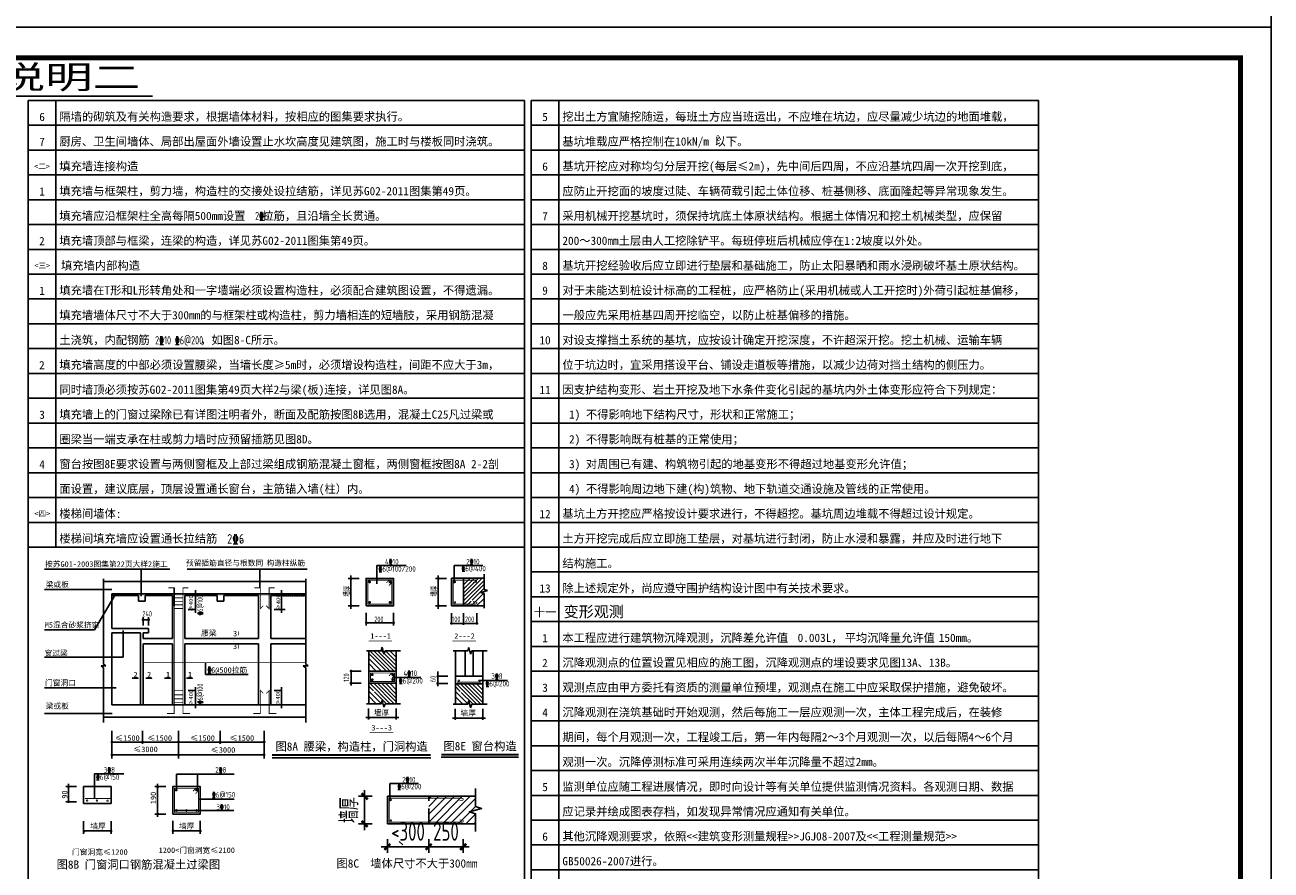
# Model space of a CAD drawing. Extents: x 4550910 to 19796140, y 148416 to 4611575.
# Tile 46 of 49: x 9709315 to 9729688, y 2294658 to 2308472. Entities that reach past the tile are written whole.
import ezdxf
from ezdxf.enums import TextEntityAlignment as Align

# ---------------------------------------------------------------- set-up
doc = ezdxf.new("R2010")
doc.units = 0
doc.header["$LTSCALE"] = 1000
doc.linetypes.add('DASH', pattern=[0.35, 0.25, -0.1])
doc.linetypes.add('DASHED2', pattern=[0.375, 0.25, -0.125])
doc.layers.get('0').update_dxf_attribs({"linetype": 'CONTINUOUS'})
doc.layers.get('Defpoints').update_dxf_attribs({"linetype": 'CONTINUOUS'})
for name, color, linetype in [('CHI', 4, 'CONTINUOUS'), ('COLU', 7, 'CONTINUOUS'), ('DIM', 3, 'CONTINUOUS'), ('HATCH', 254, 'CONTINUOUS'), ('K', 64, 'CONTINUOUS'), ('REIN', 1, 'CONTINUOUS'), ('TEXT', 7, 'CONTINUOUS'), ('THIN', 7, 'CONTINUOUS'), ('修改', 1, 'CONTINUOUS'), ('图框', 7, 'CONTINUOUS'), ('设计说明Text', 7, 'CONTINUOUS')]:
    doc.layers.add(name, color=color, linetype=linetype)
doc.styles.add('10', font='SimSun.ttf', dxfattribs={"width": 0.7, "height": 300})
doc.styles.add('12', font='tssdeng.shx', dxfattribs={"width": 0.8, "bigfont": 'tssdchn.shx'})
doc.styles.add('FF', font='tssdeng.shx', dxfattribs={"width": 0.7, "bigfont": 'tssdchn.shx'})
doc.styles.add('TSSD_Dimension', font='Tssdeng.shx', dxfattribs={"width": 0.7, "bigfont": 'hztxt.shx'})
doc.dimstyles.new('TSSD_100_100', dxfattribs={"dimtxt": 300, "dimasz": 100, "dimexe": 100, "dimexo": 250, "dimgap": 100, "dimtad": 1, "dimdec": 0, "dimzin": 0, "dimdsep": 46, "dimtxsty": 'TSSD_Dimension', "dimblk": 'ARCHTICK', "dimcen": 0, "dimdle": 100, "dimclrt": 7, "dimadec": 0, "dimazin": 0, "dimtfac": 1, "dimtdec": 0, "dimtix": 1, "dimtmove": 2, "dimatfit": 3, "dimfxl": 0, "dimtolj": 1, "dimtzin": 0, "dimarcsym": 0})

# ---------------------------------------------------------------- blocks, each defined once
blk = doc.blocks.new('_ArchTick')
at = {"color": 0, "linetype": 'ByBlock', "const_width": 0.4}
blk.add_lwpolyline([(-0.5, -0.5), (0.5, 0.5)], dxfattribs=at)
blk = doc.blocks.new('*D336')
at = {"layer": 'Defpoints', "color": 0, "transparency": 16777216}
for p in [(9715240, 2295412), (9715916, 2295412), (9715916, 2295037)]:
    blk.add_point(p, dxfattribs=at)
at = {"layer": 'DIM', "color": 0, "lineweight": -2, "transparency": 16777216}
for p, q in [((9715240, 2295162), (9715240, 2294937)), ((9715916, 2295162), (9715916, 2294937)), ((9715240, 2295037), (9715140, 2295037)), ((9715240, 2295037), (9715916, 2295037)), ((9715916, 2295037), (9716016, 2295037))]:
    blk.add_line(p, q, dxfattribs=at)
at = {"layer": 'DIM', "color": 0, "lineweight": -2, "transparency": 16777216, "xscale": 100, "yscale": 100, "zscale": 100}
blk.add_blockref('_ArchTick', (9715240, 2295037), dxfattribs=at)
at = {"layer": 'DIM', "color": 0, "lineweight": -2, "transparency": 16777216, "xscale": 100, "yscale": 100, "zscale": 100, "rotation": 180}
blk.add_blockref('_ArchTick', (9715916, 2295037), dxfattribs=at)
at = {"layer": 'DIM', "color": 7, "transparency": 16777216, "insert": (9715578, 2295287), "char_height": 300, "attachment_point": 5, "style": 'TSSD_Dimension'}
blk.add_mtext('\\A1;<300', dxfattribs=at)
blk = doc.blocks.new('*D337')
at = {"layer": 'Defpoints', "color": 0, "transparency": 16777216}
for p in [(9715240, 2295863), (9714868, 2295412), (9715240, 2295412)]:
    blk.add_point(p, dxfattribs=at)
at = {"layer": 'DIM', "color": 0, "lineweight": -2, "transparency": 16777216}
for p, q in [((9714868, 2295863), (9714868, 2295963)), ((9714990, 2295863), (9714768, 2295863)), ((9714868, 2295863), (9714868, 2295412)), ((9714990, 2295412), (9714768, 2295412)), ((9714868, 2295412), (9714868, 2295312))]:
    blk.add_line(p, q, dxfattribs=at)
at = {"layer": 'DIM', "color": 0, "lineweight": -2, "transparency": 16777216, "xscale": 100, "yscale": 100, "zscale": 100}
for p, rotation in [((9714868, 2295863), 270), ((9714868, 2295412), 90)]:
    blk.add_blockref('_ArchTick', p, dxfattribs=dict(at, rotation=rotation))
at = {"layer": 'DIM', "color": 7, "transparency": 16777216, "insert": (9714618, 2295638), "char_height": 300, "attachment_point": 5, "rotation": 90, "style": 'TSSD_Dimension'}
blk.add_mtext('\\A1;墙厚', dxfattribs=at)
blk = doc.blocks.new('*D338')
at = {"layer": 'Defpoints', "color": 0, "transparency": 16777216}
for p in [(9715916, 2295412), (9716480, 2295412), (9716480, 2295037)]:
    blk.add_point(p, dxfattribs=at)
at = {"layer": 'DIM', "color": 0, "lineweight": -2, "transparency": 16777216}
for p, q in [((9715916, 2295162), (9715916, 2294937)), ((9716480, 2295162), (9716480, 2294937)), ((9715916, 2295037), (9715816, 2295037)), ((9715916, 2295037), (9716480, 2295037)), ((9716480, 2295037), (9716580, 2295037))]:
    blk.add_line(p, q, dxfattribs=at)
at = {"layer": 'DIM', "color": 0, "lineweight": -2, "transparency": 16777216, "xscale": 100, "yscale": 100, "zscale": 100}
blk.add_blockref('_ArchTick', (9715916, 2295037), dxfattribs=at)
at = {"layer": 'DIM', "color": 0, "lineweight": -2, "transparency": 16777216, "xscale": 100, "yscale": 100, "zscale": 100, "rotation": 180}
blk.add_blockref('_ArchTick', (9716480, 2295037), dxfattribs=at)
at = {"layer": 'DIM', "color": 7, "transparency": 16777216, "insert": (9716198, 2295287), "char_height": 300, "attachment_point": 5, "style": 'TSSD_Dimension'}
blk.add_mtext('\\A1;250', dxfattribs=at)

msp = doc.modelspace()

# ---------------------------------------------------------------- hatches: boundary and pattern name
at = {"layer": 'COLU', "linetype": 'DASH'}
h = msp.add_hatch(dxfattribs=at)
h.set_pattern_fill('DOTS', color=6, scale=22.535672, style=0)
h.set_pattern_definition([(360, (8502014.236, 1990324.58), (17.8876895, 35.775379), [0, -35.775379])])
edge = h.paths.add_edge_path()
edge.add_line((9710737.1, 2299144.9), (9710737.1, 2299169.2))
edge.add_line((9710737.1, 2299169.2), (9713900.2, 2299169.2))
edge.add_line((9713900.2, 2299169.2), (9713900.2, 2299136.7))
edge.add_line((9713900.2, 2299136.7), (9710731.7, 2299144.9))
h = msp.add_hatch(dxfattribs=at)
h.set_pattern_fill('DOTS', color=6, scale=6.760702, style=0)
h.set_pattern_definition([(360, (8502014.236, 1990324.579), (5.36630685, 10.7326137), [0, -10.7326137])])
edge = h.paths.add_edge_path()
edge.add_line((9710737.1, 2299144.9), (9710737.1, 2299169.2))
edge.add_line((9710737.1, 2299169.2), (9713900.2, 2299169.2))
edge.add_line((9713900.2, 2299169.2), (9713900.2, 2299136.7))
edge.add_line((9713900.2, 2299136.7), (9710731.7, 2299144.9))
at = {"layer": 'HATCH'}
h = msp.add_hatch(dxfattribs=at)
h.set_pattern_fill('STONE_DATUM', color=256, scale=45.071344, style=0)
h.set_pattern_definition([(45, (9672567.16, 2478244.28), (-63.740505, 63.740505), [])])
h.paths.add_polyline_path([(9716582.5, 2295610.8), (9716780.8, 2295664.8), (9716681.7, 2295696.4), (9716681.7, 2295863.2), (9715916.2, 2295863.2), (9715916.2, 2295412.4), (9716681.7, 2295412.4), (9716681.7, 2295579.2)])

# ---------------------------------------------------------------- linework, layer by layer
for p, q in [((9714778.4, 2299425.7), (9714600.2, 2299425.7)), ((9714645.2, 2298930), (9714645.2, 2299470.8)), ((9716205.8, 2299425.7), (9716027.6, 2299425.7)), ((9716072.6, 2298930), (9716072.6, 2299470.8)), ((9714778.4, 2298975), (9714600.2, 2298975)), ((9716205.8, 2298975), (9716027.6, 2298975)), ((9714888.6, 2297149.2), (9715429.5, 2297149.2)), ((9714933.7, 2297119.7), (9714933.7, 2297297.9)), ((9715384.4, 2297119.7), (9715384.4, 2297297.9)), ((9716305.7, 2297141.7), (9716846.6, 2297141.7)), ((9716350.8, 2297112.2), (9716350.8, 2297290.4)), ((9716801.5, 2297112.2), (9716801.5, 2297290.4)), ((9710160.3, 2296023.2), (9709982.1, 2296023.2)), ((9710027.2, 2295775.3), (9710027.2, 2296068.3)), ((9711617.7, 2296023.2), (9711439.5, 2296023.2)), ((9711484.5, 2295527.4), (9711484.5, 2296068.3)), ((9710160.3, 2295775.3), (9709982.1, 2295775.3)), ((9711617.7, 2295572.5), (9711439.5, 2295572.5))]:
    msp.add_line(p, q)
at = {"layer": 'CHI', "color": 8, "linetype": 'Continuous'}
for p, q in [((9709369.1, 2306831.6), (9717482, 2306831.6)), ((9717592.9, 2306831.6), (9725886.5, 2306831.6)), ((9709369.1, 2306425.9), (9717482, 2306425.9)), ((9717592.9, 2306425.9), (9725886.5, 2306425.9)), ((9709369.1, 2306020.3), (9717482, 2306020.3)), ((9717592.9, 2306020.3), (9725886.5, 2306020.3)), ((9709369.1, 2305614.7), (9717482, 2305614.7)), ((9717592.9, 2305614.7), (9725886.5, 2305614.7)), ((9709369.1, 2305209), (9717482, 2305209)), ((9717592.9, 2305209), (9725886.5, 2305209)), ((9709369.1, 2304803.4), (9717482, 2304803.4)), ((9717592.9, 2304803.4), (9725886.5, 2304803.4)), ((9709369.1, 2304397.7), (9717482, 2304397.7)), ((9717592.9, 2304397.7), (9725886.5, 2304397.7)), ((9709369.1, 2303992.1), (9717482, 2303992.1)), ((9717592.9, 2303992.1), (9725886.5, 2303992.1)), ((9709369.1, 2303586.4), (9717482, 2303586.4)), ((9717592.9, 2303586.4), (9725886.5, 2303586.4)), ((9709369.1, 2303180.8), (9717482, 2303180.8)), ((9717592.9, 2303180.8), (9725886.5, 2303180.8)), ((9709369.1, 2302775.2), (9717482, 2302775.2)), ((9717592.9, 2302775.2), (9725886.5, 2302775.2)), ((9709369.1, 2302369.5), (9717482, 2302369.5)), ((9717592.9, 2302369.5), (9725886.5, 2302369.5)), ((9709369.1, 2301963.9), (9717482, 2301963.9)), ((9717592.9, 2301963.9), (9725886.5, 2301963.9)), ((9709369.1, 2301558.2), (9717482, 2301558.2)), ((9717592.9, 2301558.2), (9725886.5, 2301558.2)), ((9709369.1, 2301152.6), (9717482, 2301152.6)), ((9717592.9, 2301152.6), (9725886.5, 2301152.6)), ((9709369.1, 2300747), (9717482, 2300747)), ((9717592.9, 2300747), (9725886.5, 2300747)), ((9709369.1, 2300341.3), (9717482, 2300341.3)), ((9717592.9, 2300341.3), (9725886.5, 2300341.3)), ((9709369.1, 2299935.7), (9717482, 2299935.7)), ((9717592.9, 2299935.7), (9725886.5, 2299935.7)), ((9716487.1, 2299249.1), (9716664.7, 2299426.7)), ((9716487.1, 2299185.4), (9716728.5, 2299426.7)), ((9716487.1, 2299121.6), (9716792.2, 2299426.7)), ((9716487.1, 2299321.7), (9716592.1, 2299426.7)), ((9716487.1, 2299057.9), (9716822.5, 2299393.2)), ((9717592.9, 2299530), (9725886.5, 2299530)), ((9716487.1, 2298994.2), (9716822.5, 2299329.5)), ((9716612.7, 2298976), (9716820.1, 2299183.4)), ((9716628.1, 2299071.4), (9716822.5, 2299265.7)), ((9716532.7, 2298976), (9716612.3, 2299055.6)), ((9716699.2, 2298976), (9716822.5, 2299099.2)), ((9717592.9, 2299124.4), (9725886.5, 2299124.4)), ((9717592.9, 2299124.4), (9725886.5, 2299124.4)), ((9717592.9, 2298718.7), (9725886.5, 2298718.7)), ((9714934.7, 2298198.1), (9715224.4, 2297908.4)), ((9714952.8, 2298243.7), (9715288.2, 2297908.4)), ((9715016.6, 2298243.7), (9715351.9, 2297908.4)), ((9715080.3, 2298243.7), (9715385.4, 2297938.6)), ((9715144.1, 2298243.7), (9715385.4, 2298002.4)), ((9715207.8, 2298243.7), (9715385.4, 2298066.1)), ((9715280.4, 2298243.7), (9715385.4, 2298138.7)), ((9717592.9, 2298313.1), (9725886.5, 2298313.1)), ((9714934.7, 2298118.2), (9715142.1, 2297910.7)), ((9714934.7, 2298031.6), (9715057.9, 2297908.4)), ((9717592.9, 2297907.5), (9725886.5, 2297907.5)), ((9714934.7, 2297664.5), (9715014.3, 2297584.8)), ((9714934.7, 2297584.5), (9715142.1, 2297377.1)), ((9714952.8, 2297710.1), (9715288.2, 2297374.7)), ((9715016.6, 2297710.1), (9715351.9, 2297374.7)), ((9715030.1, 2297569.1), (9715224.4, 2297374.7)), ((9715080.3, 2297710.1), (9715385.4, 2297405)), ((9715144.1, 2297710.1), (9715385.4, 2297468.7)), ((9715207.8, 2297710.1), (9715385.4, 2297532.5)), ((9715280.4, 2297710.1), (9715385.4, 2297605)), ((9716351.8, 2297657), (9716431.4, 2297577.3)), ((9716351.8, 2297577), (9716559.2, 2297369.5)), ((9716369.9, 2297702.5), (9716705.3, 2297367.2)), ((9716433.7, 2297702.5), (9716769, 2297367.2)), ((9716447.2, 2297561.6), (9716641.5, 2297367.2)), ((9716497.4, 2297702.5), (9716802.5, 2297397.5)), ((9716561.2, 2297702.5), (9716802.5, 2297461.2)), ((9716624.9, 2297702.5), (9716802.5, 2297525)), ((9716697.5, 2297702.5), (9716802.5, 2297597.5)), ((9714934.7, 2297498), (9715057.9, 2297374.7)), ((9716351.8, 2297490.5), (9716475, 2297367.2)), ((9717592.9, 2297501.8), (9725886.5, 2297501.8)), ((9717592.9, 2297096.2), (9725886.5, 2297096.2)), ((9717592.9, 2296690.5), (9725886.5, 2296690.5)), ((9717592.9, 2296284.9), (9725886.5, 2296284.9)), ((9717592.9, 2295879.2), (9725886.5, 2295879.2)), ((9717592.9, 2295473.6), (9725886.5, 2295473.6)), ((9717592.9, 2295068), (9725886.5, 2295068)), ((9717592.9, 2294662.3), (9725886.5, 2294662.3))]:
    msp.add_line(p, q, dxfattribs=at)
at = {"layer": 'COLU', "color": 6, "linetype": 'DASH', "const_width": 22.5}
for points in [[(9714633.9, 2299421.2, 1), (9714656.5, 2299421.2, 1)], [(9716061.8, 2299423, 1), (9716084.3, 2299423, 1)], [(9714635.8, 2298976.3, 1), (9714658.3, 2298976.3, 1)], [(9716063.6, 2298978.1, 1), (9716086.1, 2298978.1, 1)], [(9711235.1, 2298750.5, 1), (9711257.7, 2298750.5, 1)], [(9711324.8, 2298750.5, 1), (9711347.3, 2298750.5, 1)], [(9714886.3, 2298700.1, 1), (9714908.9, 2298700.1, 1)], [(9715330.5, 2298700.1, 1), (9715353.1, 2298700.1, 1)], [(9716276.3, 2298689.2, 1), (9716298.9, 2298689.2, 1)], [(9716472.9, 2298686, 1), (9716495.4, 2298686, 1)], [(9716692.4, 2298689.2, 1), (9716714.9, 2298689.2, 1)], [(9714647.9, 2297920.8, 1), (9714647.9, 2297898.3, 1)], [(9716065, 2297836.7, 1), (9716065, 2297814.2, 1)], [(9714644.7, 2297724.3, 1), (9714644.7, 2297701.8, 1)], [(9716061.8, 2297716.8, 1), (9716061.8, 2297694.3, 1)], [(9714936.8, 2297158.2, 1), (9714936.8, 2297135.7, 1)], [(9715381.6, 2297160, 1), (9715381.6, 2297137.5, 1)], [(9716353.9, 2297150.7, 1), (9716353.9, 2297128.2, 1)], [(9716798.7, 2297152.5, 1), (9716798.7, 2297130, 1)], [(9710725.4, 2296750.2, -1), (9710747.9, 2296750.2, -1)], [(9711225.2, 2296750.2, -1), (9711247.7, 2296750.2, -1)], [(9711812.5, 2296752.9, -1), (9711835, 2296752.9, -1)], [(9712496.2, 2296747.1, -1), (9712518.7, 2296747.1, -1)], [(9713214.7, 2296750.2, -1), (9713237.2, 2296750.2, -1)], [(9710725.8, 2296538.8, -1), (9710748.3, 2296538.8, -1)], [(9711815.6, 2296538.8, -1), (9711838.2, 2296538.8, -1)], [(9713212.8, 2296543.3, -1), (9713235.4, 2296543.3, -1)], [(9710015.9, 2296018.6, 1), (9710038.4, 2296018.6, 1)], [(9711473.2, 2296018.6, 1), (9711495.8, 2296018.6, 1)], [(9710017.7, 2295776.6, 1), (9710040.2, 2295776.6, 1)], [(9711475, 2295573.8, 1), (9711497.6, 2295573.8, 1)], [(9710268.3, 2295292.2, 1), (9710290.8, 2295292.2, 1)], [(9710712.5, 2295292.2, 1), (9710735, 2295292.2, 1)], [(9711725.6, 2295297.6, 1), (9711748.2, 2295297.6, 1)], [(9712169.8, 2295297.6, 1), (9712192.4, 2295297.6, 1)]]:
    msp.add_lwpolyline(points, format="xyb", close=True, dxfattribs=at)
at = {"layer": 'K'}
for p, q in [((9709369.1, 2307237.2), (9709369.1, 2285332.6)), ((9709369.1, 2307237.2), (9717482, 2307237.2)), ((9709819.8, 2307237.2), (9709819.8, 2299935.7)), ((9717482, 2307237.2), (9717482, 2285332.6)), ((9717592.9, 2307237.2), (9717592.9, 2285332.6)), ((9717592.9, 2307237.2), (9725886.5, 2307237.2)), ((9718043.6, 2307237.2), (9718043.6, 2294256.7)), ((9725886.5, 2307237.2), (9725886.5, 2285332.6))]:
    msp.add_line(p, q, dxfattribs=at)
at = {"layer": 'REIN', "const_width": 13.5}
for points in [[(9715312.5, 2299396.4), (9714920.4, 2299396.4), (9714920.4, 2299004.3), (9715312.5, 2299004.3)], [(9715356.1, 2297880), (9714964, 2297880), (9714964, 2297739.4), (9715356.1, 2297739.4)], [(9712151.8, 2295993.9), (9711759.7, 2295993.9), (9711759.7, 2295601.8), (9712151.8, 2295601.8)]]:
    msp.add_lwpolyline(points, close=True, dxfattribs=at)
at = {"layer": 'REIN'}
for points, const_width in [([(9714938.4, 2299367.2, 1), (9714960.9, 2299367.2, 1)], 22.5), ([(9715271.9, 2299367.2, 1), (9715294.5, 2299367.2, 1)], 22.5), ([(9716334.5, 2299368.4, 1), (9716357, 2299368.4, 1)], 13.5), ([(9714938.4, 2299033.6, 1), (9714960.9, 2299033.6, 1)], 22.5), ([(9715271.9, 2299033.6, 1), (9715294.5, 2299033.6, 1)], 22.5), ([(9716334.5, 2299032.2, 1), (9716357, 2299032.2, 1)], 13.5), ([(9714982, 2297850.7, 1), (9715004.5, 2297850.7, 1)], 22.5), ([(9714982, 2297768.6, 1), (9715004.5, 2297768.6, 1)], 22.5), ([(9715315.5, 2297850.7, 1), (9715338.1, 2297850.7, 1)], 22.5), ([(9715315.5, 2297768.6, 1), (9715338.1, 2297768.6, 1)], 22.5), ([(9716408, 2297764.6, 1), (9716408, 2297742.1, 1)], 13.5), ([(9716744.2, 2297764.6, 1), (9716744.2, 2297742.1, 1)], 13.5), ([(9711777.7, 2295964.6, 1), (9711800.2, 2295964.6, 1)], 22.5), ([(9712111.2, 2295964.6, 1), (9712133.8, 2295964.6, 1)], 22.5), ([(9710320.3, 2295793.8, 1), (9710342.9, 2295793.8, 1)], 13.5), ([(9710480.3, 2295793.8, 1), (9710502.9, 2295793.8, 1)], 13.5), ([(9710653.9, 2295791.6, 1), (9710676.4, 2295791.6, 1)], 13.5), ([(9715286.7, 2295804.9, 1), (9715309.3, 2295804.9, 1)], 13.5), ([(9711777.7, 2295631.1, 1), (9711800.2, 2295631.1, 1)], 22.5), ([(9711944.5, 2295631.1, 1), (9711967, 2295631.1, 1)], 22.5), ([(9712111.2, 2295631.1, 1), (9712133.8, 2295631.1, 1)], 22.5), ([(9715286.7, 2295468.6, 1), (9715309.3, 2295468.6, 1)], 13.5)]:
    msp.add_lwpolyline(points, format="xyb", close=True, dxfattribs=dict(at, const_width=const_width))
at = {"layer": 'REIN', "const_width": 13.5}
for points in [[(9715224.2, 2299349.6), (9715271.1, 2299396.4)], [(9711657.1, 2299271.7), (9711755, 2299271.7), (9711755, 2297215.8), (9711639.6, 2297215.8)], [(9712014.6, 2297215.8), (9711899.2, 2297215.8), (9711899.2, 2299271.7), (9711986.3, 2299271.7)], [(9713066, 2299271.7), (9713163.9, 2299271.7), (9713163.9, 2298931.2), (9713211.7, 2298979)], [(9713395.2, 2299271.7), (9713308.1, 2299271.7), (9713308.1, 2298931.2), (9713260.3, 2298979)], [(9715312.5, 2299355), (9715265.7, 2299308.2)], [(9711899.2, 2299107.3), (9711755, 2299107.3)], [(9711899.2, 2299049.7), (9711755, 2299049.7)], [(9711899.2, 2298992), (9711755, 2298992)], [(9711899.2, 2298934.3), (9711755, 2298934.3)], [(9711246.3, 2298046.9), (9713906.6, 2298046.9)], [(9715267.8, 2297833.2), (9715314.7, 2297880)], [(9715356.1, 2297838.6), (9715309.3, 2297791.7)], [(9711899.2, 2297590.8), (9711755, 2297590.8)], [(9713211.7, 2297546.2), (9713163.9, 2297594), (9713163.9, 2297215.8), (9713048.5, 2297215.8)], [(9713260.3, 2297546.2), (9713308.1, 2297594), (9713308.1, 2297215.8), (9713423.5, 2297215.8)], [(9716771.8, 2297729.6), (9716380.6, 2297729.6)], [(9711899.2, 2297520.9), (9711755, 2297520.9)], [(9711899.2, 2297457.4), (9711755, 2297457.4)], [(9711899.2, 2297393.8), (9711755, 2297393.8)], [(9712063.5, 2295947.1), (9712110.4, 2295993.9)], [(9712151.8, 2295952.5), (9712105, 2295905.7)], [(9710297.6, 2295828.5), (9710723.7, 2295828.5)]]:
    msp.add_lwpolyline(points, dxfattribs=at)
for points in [[(9716642.4, 2299040.9), (9716685.7, 2299040.9, -1), (9716685.7, 2299004.8), (9716316.8, 2299004.8), (9716316.8, 2299396.1), (9716683.6, 2299396.1, -1), (9716683.6, 2299360), (9716640.4, 2299360)], [(9716420.3, 2295477.3), (9716463.5, 2295477.3, -1), (9716463.5, 2295441.3), (9715269, 2295441.3), (9715269, 2295832.5), (9716461.5, 2295832.5, -1), (9716461.5, 2295796.4), (9716418.2, 2295796.4)]]:
    msp.add_lwpolyline(points, format="xyb", dxfattribs=at)
at = {"layer": 'TEXT', "const_width": 27}
msp.add_lwpolyline([(9705090.9, 2307305.4), (9711400.9, 2307305.4)], dxfattribs=at)
at = {"layer": 'THIN'}
msp.add_lwpolyline([(9716681.7, 2295286.2), (9716681.7, 2295579.2), (9716582.5, 2295610.8), (9716780.8, 2295664.8), (9716681.7, 2295696.4), (9716681.7, 2295989.4)], dxfattribs=at)
at = {"layer": '修改', "linetype": 'DASHED2'}
msp.add_line((9715916.2, 2295412.4), (9715916.2, 2295863.2), dxfattribs=at)
at = {"layer": '修改'}
msp.add_line((9715432, 2295122.3), (9715491, 2295071.3), dxfattribs=at)
at = {"layer": '图框', "color": 4}
for points in [[(9729688.3, 2338132.6), (9687688.3, 2338132.6), (9687688.3, 2308432.6), (9729688.3, 2308432.6)], [(9729688.3, 2308432.6), (9687688.3, 2308432.6), (9687688.3, 2278732.6), (9729688.3, 2278732.6)]]:
    msp.add_lwpolyline(points, close=True, dxfattribs=at)
at = {"layer": '图框', "color": 4, "const_width": 80}
msp.add_lwpolyline([(9690188.3, 2279232.6), (9729188.3, 2279232.6), (9729188.3, 2307932.6), (9690188.3, 2307932.6)], close=True, dxfattribs=at)
at = {"layer": '设计说明Text'}
for p, q in [((9715070, 2299335), (9715070, 2299634.6)), ((9715070, 2299634.6), (9715549.8, 2299634.6)), ((9716330.6, 2299634.6), (9716799.6, 2299634.6)), ((9716330.6, 2299634.6), (9716330.6, 2299345.7)), ((9716822.5, 2299426.7), (9716287.9, 2299426.7)), ((9716822.5, 2299245), (9716822.5, 2299495.2)), ((9716766.9, 2299195.2), (9716878, 2299225.5)), ((9716822.5, 2299177.5), (9716766.9, 2299195.2)), ((9716878, 2299225.5), (9716822.5, 2299243.2)), ((9716822.5, 2298937.9), (9716822.5, 2299177.5)), ((9710734.3, 2298607.6), (9710734.3, 2299170.1)), ((9711246.3, 2298657.6), (9711246.3, 2298793.5)), ((9711336.4, 2298657.6), (9711336.4, 2298793.5)), ((9714891.1, 2298862.4), (9714891.1, 2298655.1)), ((9715341.8, 2298862.4), (9715341.8, 2298655.1)), ((9716287.9, 2298672.7), (9716287.9, 2298854.6)), ((9716483.5, 2298672.7), (9716483.5, 2298854.6)), ((9716483.5, 2298672.7), (9716483.5, 2298810.4)), ((9716703, 2298672.7), (9716703, 2298854.6)), ((9711246.3, 2298748.5), (9711336.4, 2298748.5)), ((9711336.4, 2298535.5), (9711336.4, 2298607.6)), ((9714891.1, 2298700.1), (9715341.8, 2298700.1)), ((9716287.9, 2298690.1), (9716378.1, 2298690.1)), ((9716378.1, 2298690.1), (9716703, 2298690.1)), ((9716479.5, 2298690.1), (9716524.5, 2298690.1)), ((9710734.3, 2297360), (9710734.3, 2298535.5)), ((9711203, 2297360), (9711203, 2298535.5)), ((9711246.3, 2298440.4), (9711246.3, 2298535.5)), ((9711246.3, 2297360), (9711246.3, 2298356.5)), ((9714896.5, 2298243.7), (9715136.2, 2298243.7)), ((9715136.2, 2298243.7), (9715153.9, 2298299.2)), ((9715153.9, 2298299.2), (9715184.2, 2298188.2)), ((9715184.2, 2298188.2), (9715201.9, 2298243.7)), ((9715203.7, 2298243.7), (9715453.9, 2298243.7)), ((9715385.4, 2297374.7), (9715385.4, 2298243.7)), ((9716313.6, 2298242.1), (9716553.3, 2298242.1)), ((9716511.4, 2297825.1), (9716511.4, 2298242.1)), ((9716553.3, 2298242.1), (9716571, 2298297.7)), ((9716571, 2298297.7), (9716601.3, 2298186.6)), ((9716601.3, 2298186.6), (9716618.9, 2298242.1)), ((9716620.7, 2298242.1), (9716871, 2298242.1)), ((9716643.2, 2297825.1), (9716643.2, 2298242.1)), ((9716802.5, 2297367.2), (9716802.5, 2298242.1)), ((9714631.3, 2297909.3), (9714813.3, 2297909.3)), ((9714648.8, 2297909.3), (9714648.8, 2297819.1)), ((9714648.8, 2297819.1), (9714648.8, 2297713.7)), ((9715786.3, 2297804.3), (9715325, 2297804.3)), ((9716048.4, 2297825.1), (9716230.4, 2297825.1)), ((9716065.8, 2297901.8), (9716065.8, 2297811.6)), ((9716065.8, 2297811.6), (9716065.8, 2297706.1)), ((9717203.4, 2297757), (9716742.1, 2297757)), ((9710804.2, 2297634.5), (9709631.9, 2297634.5)), ((9714631.3, 2297713.7), (9714769.1, 2297713.7)), ((9714631.3, 2297713.7), (9714813.3, 2297713.7)), ((9714648.8, 2297717.7), (9714648.8, 2297672.6)), ((9716048.4, 2297706.1), (9716186.2, 2297706.1)), ((9716048.4, 2297706.1), (9716230.4, 2297706.1)), ((9716065.8, 2297710.2), (9716065.8, 2297665.1)), ((9714896.5, 2297374.7), (9715136.2, 2297374.7)), ((9715136.2, 2297374.7), (9715153.9, 2297430.3)), ((9715153.9, 2297430.3), (9715184.2, 2297319.2)), ((9715184.2, 2297319.2), (9715201.9, 2297374.7)), ((9715203.7, 2297374.7), (9715453.9, 2297374.7)), ((9716313.6, 2297367.2), (9716553.3, 2297367.2)), ((9716553.3, 2297367.2), (9716571, 2297422.7)), ((9716571, 2297422.7), (9716601.3, 2297311.7)), ((9716601.3, 2297311.7), (9716618.9, 2297367.2)), ((9716620.7, 2297367.2), (9716871, 2297367.2)), ((9710452, 2295828.5), (9710452, 2296232.1)), ((9710452, 2296232.1), (9710931.7, 2296232.1)), ((9711790.1, 2295975.8), (9711790.1, 2296227.9)), ((9711790.1, 2296227.9), (9712737.7, 2296227.9)), ((9712133.8, 2295964.6), (9712133.8, 2296227.9)), ((9710723.7, 2296023.2), (9710273, 2296023.2)), ((9710273, 2296023.2), (9710273, 2295746.5)), ((9710723.7, 2295746.5), (9710723.7, 2296023.2)), ((9715282.9, 2296071.1), (9715751.9, 2296071.1)), ((9715282.9, 2296071.1), (9715282.9, 2295782.2)), ((9710273, 2295746.5), (9710723.7, 2295746.5)), ((9712151.8, 2295817.7), (9712737.7, 2295817.7)), ((9716681.7, 2295863.2), (9715240.2, 2295863.2)), ((9711800.2, 2295631.1), (9712731.4, 2295631.1)), ((9710273, 2295459.4), (9710273, 2295252.1)), ((9710723.7, 2295459.4), (9710723.7, 2295252.1)), ((9711730.4, 2295459.8), (9711730.4, 2295252.5)), ((9712181.1, 2295459.8), (9712181.1, 2295252.5)), ((9710273, 2295297.2), (9710723.7, 2295297.2)), ((9711730.4, 2295297.6), (9712181.1, 2295297.6))]:
    msp.add_line(p, q, dxfattribs=at)
at = {"layer": '设计说明Text', "color": 7}
for p, q in [((9711683.1, 2299578.4), (9709631.9, 2299578.4)), ((9710600.8, 2298025.6), (9710600.8, 2299418.4)), ((9711215.7, 2299133.1), (9711215.7, 2299578.4)), ((9713929.5, 2299578.4), (9711969.3, 2299578.4)), ((9713152.5, 2299270.6), (9713152.5, 2299582.1)), ((9713906.6, 2298025.6), (9713906.6, 2299418.4)), ((9710735.1, 2299244.4), (9709631.9, 2299244.4)), ((9713906.6, 2299372), (9710600.8, 2299372)), ((9712101.6, 2298861.4), (9712101.6, 2299233)), ((9713510, 2298861.4), (9713510, 2299233)), ((9710790.7, 2299157.9), (9710452.2, 2298584.2)), ((9713906.6, 2299170.1), (9710734.3, 2299170.1)), ((9711173, 2299146.2), (9710734.3, 2299146.2)), ((9711173, 2299146.2), (9711173, 2299054.7)), ((9711278.5, 2299054.7), (9711173, 2299054.7)), ((9711278.5, 2299146.2), (9711278.5, 2299054.7)), ((9711726.1, 2299146.2), (9711278.5, 2299146.2)), ((9711726.1, 2299146.2), (9711726.1, 2298440.4)), ((9711928, 2299146.2), (9711928, 2298440.4)), ((9712459.8, 2299146.2), (9711928, 2299146.2)), ((9712459.8, 2299146.2), (9712459.8, 2299054.7)), ((9712565.3, 2299054.7), (9712459.8, 2299054.7)), ((9712565.3, 2299146.2), (9712565.3, 2299054.7)), ((9713134.6, 2299146.2), (9712565.3, 2299146.2)), ((9713134.6, 2299146.2), (9713134.6, 2298440.4)), ((9713336.5, 2299146.2), (9713336.5, 2298440.4)), ((9713903.9, 2299146.2), (9713336.5, 2299146.2)), ((9711982, 2298919.1), (9712101.6, 2298919.1)), ((9713390.4, 2298919.1), (9713567.7, 2298919.1)), ((9710452.2, 2298584.2), (9709631.9, 2298584.2)), ((9711336.4, 2298607.6), (9710734.3, 2298607.6)), ((9710921.9, 2298572.5), (9710921.9, 2298140.2)), ((9711203, 2298535.5), (9710734.3, 2298535.5)), ((9711336.4, 2298535.5), (9711246.3, 2298535.5)), ((9711726.1, 2298440.4), (9711246.3, 2298440.4)), ((9713134.6, 2298440.4), (9711928, 2298440.4)), ((9713906.6, 2298440.4), (9713336.5, 2298440.4)), ((9711726.1, 2298356.5), (9711246.3, 2298356.5)), ((9711726.1, 2298356.5), (9711726.1, 2297360)), ((9713134.6, 2298356.5), (9711928, 2298356.5)), ((9711928, 2298356.5), (9711928, 2297360)), ((9713134.6, 2298356.5), (9713134.6, 2297360)), ((9713906.6, 2298356.5), (9713336.5, 2298356.5)), ((9713336.5, 2298356.5), (9713336.5, 2297360)), ((9710921.9, 2298140.2), (9709631.9, 2298140.2)), ((9710600.8, 2297961.1), (9710559.8, 2297998.2)), ((9710559.8, 2297998.2), (9710639.9, 2297998.2)), ((9710639.9, 2297998.2), (9710600.8, 2298025.6)), ((9710600.8, 2297068.3), (9710600.8, 2297961.1)), ((9713865.6, 2297998.2), (9713945.7, 2297998.2)), ((9713906.6, 2297961.1), (9713865.6, 2297998.2)), ((9713945.7, 2297998.2), (9713906.6, 2298025.6)), ((9713906.6, 2297068.3), (9713906.6, 2297961.1)), ((9712264.5, 2297856.1), (9712962.3, 2297856.1)), ((9711982, 2297590.8), (9712101.6, 2297590.8)), ((9712101.6, 2297302.3), (9712101.6, 2297648.5)), ((9713389.1, 2297590.8), (9713508.7, 2297590.8)), ((9713508.7, 2297302.3), (9713508.7, 2297648.5)), ((9713906.6, 2297360), (9710734.3, 2297360)), ((9710742.9, 2297219.4), (9709631.9, 2297219.4)), ((9713906.6, 2297158.1), (9710600.8, 2297158.1)), ((9710734.4, 2296934.6), (9710734.4, 2296481.2)), ((9711234.2, 2296934.6), (9711234.2, 2296719.6)), ((9711824.2, 2296934.6), (9711824.2, 2296481.2)), ((9712507.1, 2296934.6), (9712507.1, 2296719.6)), ((9713225, 2296934.6), (9713225, 2296481.2)), ((9710734.4, 2296748.4), (9713225, 2296748.4)), ((9710734.4, 2296538.9), (9713225, 2296538.9)), ((9713355, 2296494.8), (9715949.3, 2296494.8)), ((9716121, 2296500.7), (9717385.1, 2296500.7))]:
    msp.add_line(p, q, dxfattribs=at)
at = {"layer": '设计说明Text', "color": 0, "linetype": 'Continuous'}
for p, q in [((9716287.9, 2299426.7), (9716287.9, 2298976)), ((9716487.1, 2299426.7), (9716487.1, 2298976)), ((9716822.5, 2298976), (9716287.9, 2298976)), ((9714934.7, 2297374.7), (9714934.7, 2298243.7)), ((9716351.8, 2297367.2), (9716351.8, 2298242.1)), ((9712264.5, 2298046.9), (9712264.5, 2297856.1)), ((9715385.4, 2297909.3), (9714934.7, 2297909.3)), ((9716802.5, 2297825.1), (9716351.8, 2297825.1)), ((9715385.4, 2297710.1), (9714934.7, 2297710.1)), ((9716802.5, 2297702.5), (9716351.8, 2297702.5)), ((9715240.2, 2295863.2), (9715240.2, 2295412.4)), ((9716681.7, 2295412.4), (9715240.2, 2295412.4))]:
    msp.add_line(p, q, dxfattribs=at)
at = {"layer": '设计说明Text', "color": 3}
for p, q in [((9711755, 2299271.7), (9711755, 2298976.8)), ((9711166.3, 2297791.8), (9711067.6, 2297791.8)), ((9711387.6, 2297791.8), (9711288.9, 2297791.8)), ((9711696.3, 2297791.8), (9711597.6, 2297791.8)), ((9712056, 2297791.8), (9711957.3, 2297791.8))]:
    msp.add_line(p, q, dxfattribs=at)
at = {"layer": '设计说明Text', "color": 1}
msp.add_line((9711982, 2297360), (9712159.3, 2297360), dxfattribs=at)
at = {"layer": '设计说明Text'}
for points in [[(9714891.1, 2298975), (9715341.8, 2298975), (9715341.8, 2299425.7), (9714891.1, 2299425.7)], [(9711730.4, 2295572.5), (9712181.1, 2295572.5), (9712181.1, 2296023.2), (9711730.4, 2296023.2)]]:
    msp.add_lwpolyline(points, close=True, dxfattribs=at)
at = {"layer": '设计说明Text', "color": 7, "const_width": 14.4}
for points in [[(9712094.4, 2299169.7, 1), (9712108.8, 2299169.7, 1)], [(9713502.8, 2299170.1, 1), (9713517.3, 2299170.1, 1)], [(9712094.4, 2298919.1, 1), (9712108.8, 2298919.1, 1)], [(9713502.8, 2298919.1, 1), (9713517.3, 2298919.1, 1)]]:
    msp.add_lwpolyline(points, format="xyb", close=True, dxfattribs=at)
at = {"layer": '设计说明Text', "color": 4, "const_width": 8.65}
for points in [[(9712809.1, 2298558.9), (9712808.8, 2298494.3)], [(9712809.3, 2298339.4), (9712809.1, 2298275.9)], [(9711067.6, 2297791.8), (9711174.3, 2297791.8)], [(9711288.9, 2297791.8), (9711395.6, 2297791.8)], [(9711597.6, 2297791.8), (9711704.3, 2297791.8)], [(9711957.3, 2297791.8), (9712064, 2297791.8)]]:
    msp.add_lwpolyline(points, dxfattribs=at)
at = {"layer": '设计说明Text', "const_width": 10.8}
for points in [[(9714932.7, 2298404), (9715318.4, 2298404)], [(9716304.7, 2298404), (9716690.4, 2298404)], [(9714950.2, 2296906.5), (9715335.9, 2296906.5)]]:
    msp.add_lwpolyline(points, dxfattribs=at)
at = {"layer": '设计说明Text', "color": 0, "linetype": 'Continuous', "const_width": 14.4}
for points in [[(9712094.4, 2297590.8, 1), (9712108.8, 2297590.8, 1)], [(9713501.5, 2297590.8, 1), (9713515.9, 2297590.8, 1)], [(9712094.4, 2297360, 1), (9712108.8, 2297360, 1)], [(9713501.5, 2297360, 1), (9713515.9, 2297360, 1)], [(9710727.2, 2296538.9, -1), (9710741.6, 2296538.9, -1)], [(9711817, 2296538.9, -1), (9711831.4, 2296538.9, -1)], [(9713217.8, 2296538.9, -1), (9713232.2, 2296538.9, -1)]]:
    msp.add_lwpolyline(points, format="xyb", close=True, dxfattribs=at)
at = {"layer": '设计说明Text', "color": 7, "const_width": 31.5}
for points in [[(9713355, 2296539.9), (9715949.3, 2296539.9)], [(9716121, 2296545.8), (9717385.1, 2296545.8)]]:
    msp.add_lwpolyline(points, dxfattribs=at)

# ---------------------------------------------------------------- texts
at = {"color": 0, "linetype": 'Continuous', "style": '10', "width": 1.5}
msp.add_text('结构设计总说明二', height=379.55, dxfattribs=at).set_placement((9704987.7, 2307429.4))
at = {"style": '10'}
for s, height, p in [('6', 135.2, (9709594.4, 2306967.3)), ('5', 135.2, (9717818.1, 2306966.5)), ('7', 135.2, (9709594.4, 2306560.9)), ('6', 135.2, (9717818.1, 2306156)), ('1', 135.2, (9709594.4, 2305749.6)), ('7', 135.2, (9717818.1, 2305344)), ('2', 135.2, (9709592.3, 2304938.3)), ('8', 135.2, (9717818.1, 2304533.4)), ('1', 135.2, (9709594.4, 2304127)), ('9', 135.2, (9717818.1, 2304128.1)), ('10', 135.21, (9717818.1, 2303316.8)), ('2', 135.2, (9709592.3, 2302910.1)), ('11', 135.21, (9717818.1, 2302504.8)), ('3', 135.2, (9709594.4, 2302099.6)), ('4', 135.2, (9709594.4, 2301287.5)), ('12', 135.21, (9717818.1, 2300476.6)), ('13', 135.21, (9717818.1, 2299260.4)), ('十一', 135.21, (9717818.7, 2298877.3)), ('1', 135.2, (9717818.1, 2298448)), ('2', 135.2, (9717816.1, 2298042.4)), ('3', 135.2, (9717818.1, 2297637.5)), ('4', 135.2, (9717818.1, 2297231.1)), ('5', 135.2, (9717818.1, 2296014.2)), ('6', 135.2, (9717818.1, 2295203.7))]:
    msp.add_text(s, height=height, dxfattribs=at).set_placement(p, align=Align.MIDDLE)
for s, height, p in [('隔墙的砌筑及有关构造要求，根据墙体材料，按相应的图集要求执行。', 135.214, (9709877.7, 2306904.7)), ('挖出土方宜随挖随运，每班土方应当班运出，不应堆在坑边，应尽量减少坑边的地面堆载，', 135.214, (9718101.4, 2306904.7)), ('厨房、卫生间墙体、局部出屋面外墙设置止水坎高度见建筑图，施工时与楼板同时浇筑。', 135.214, (9709877.7, 2306499)), ('基坑堆载应严格控制在10kN/m 以下。', 135.214, (9718101.4, 2306499)), ('2', 90.1, (9720613.5, 2306580.1)), ('<二>', 90.14, (9709464.3, 2306114.8)), ('基坑开挖应对称均匀分层开挖(每层≤2m)，先中间后四周，不应沿基坑四周一次开挖到底，', 135.214, (9718101.4, 2306093.4)), ('填充墙与框架柱，剪力墙，构造柱的交接处设拉结筋，详见苏G02-2011图集第49页。', 135.214, (9709877.7, 2305687.7)), ('应防止开挖面的坡度过陡、车辆荷载引起土体位移、桩基侧移、底面隆起等异常现象发生。', 135.214, (9718101.4, 2305687.7)), ('采用机械开挖基坑时，须保持坑底土体原状结构。根据土体情况和挖土机械类型，应保留', 135.214, (9718101.4, 2305282.1)), ('填充墙顶部与框梁，连梁的构造，详见苏G02-2011图集第49页。', 135.214, (9709877.7, 2304876.5)), ('200～300mm土层由人工挖除铲平。每班停班后机械应停在1:2坡度以外处。', 135.214, (9718101.4, 2304876.5)), ('<三>', 90.14, (9709467.6, 2304493.3)), ('基坑开挖经验收后应立即进行垫层和基础施工，防止太阳暴晒和雨水浸刷破坏基土原状结构。', 135.214, (9718101.4, 2304470.8)), ('填充墙在T形和L形转角处和一字墙端必须设置构造柱，必须配合建筑图设置，不得遗漏。', 135.214, (9709877.7, 2304065.2)), ('对于未能达到桩设计标高的工程桩，应严格防止(采用机械或人工开挖时)外荷引起桩基偏移，', 135.214, (9718101.4, 2304065.2)), ('填充墙墙体尺寸不大于300mm的与框架柱或构造柱，剪力墙相连的短墙肢，采用钢筋混凝', 135.214, (9709877.7, 2303659.5)), ('一般应先采用桩基四周开挖临空，以防止桩基偏移的措施。', 135.214, (9718101.4, 2303659.5)), ('土浇筑，内配钢筋         ，如图8-C所示。', 135.214, (9709877.7, 2303253.9)), ('对设支撑挡土系统的基坑，应按设计确定开挖深度，不许超深开挖。挖土机械、运输车辆', 135.214, (9718101.4, 2303253.9)), ('填充墙高度的中部必须设置腰梁，当墙长度≥5m时，必须增设构造柱，间距不应大于3m，', 135.214, (9709877.7, 2302848.2)), ('位于坑边时，宜采用搭设平台、铺设走道板等措施，以减少边荷对挡土结构的侧压力。', 135.214, (9718101.4, 2302848.2)), ('同时墙顶必须按苏G02-2011图集第49页大样2与梁(板)连接，详见图8A。', 135.214, (9709877.7, 2302442.6)), ('因支护结构变形、岩土开挖及地下水条件变化引起的基坑内外土体变形应符合下列规定：', 135.214, (9718101.4, 2302442.6)), ('填充墙上的门窗过梁除已有详图注明者外，断面及配筋按图8B选用，混凝土C25凡过梁或', 135.214, (9709877.7, 2302037)), ('1) 不得影响地下结构尺寸，形状和正常施工；', 135.214, (9718211, 2302037)), ('圈梁当一端支承在柱或剪力墙时应预留插筋见图8D。', 135.214, (9709877.7, 2301631.3)), ('2) 不得影响既有桩基的正常使用；', 135.214, (9718211, 2301631.3)), ('窗台按图8E要求设置与两侧窗框及上部过梁组成钢筋混凝土窗框，两侧窗框按图8A 2-2剖', 135.214, (9709877.7, 2301225.7)), ('3) 对周围已有建、构筑物引起的地基变形不得超过地基变形允许值；', 135.214, (9718211, 2301225.7)), ('面设置，建议底层，顶层设置通长窗台，主筋锚入墙(柱）内。', 135.214, (9709877.7, 2300820)), ('4) 不得影响周边地下建(构)筑物、地下轨道交通设施及管线的正常使用。', 135.214, (9718211, 2300820)), ('<四>', 90.14, (9709468.3, 2300438.5)), ('基坑土方开挖应严格按设计要求进行，不得超挖。基坑周边堆载不得超过设计规定。', 135.214, (9718101.4, 2300414.4)), ('楼梯间填充墙应设置通长拉结筋    。', 135.214, (9709877.7, 2300008.8)), ('土方开挖完成后应立即施工垫层，对基坑进行封闭，防止水浸和暴露，并应及时进行地下', 135.214, (9718101.4, 2300008.8)), ('按苏G01-2003图集第22页大样2施工', 90.143, (9709643.3, 2299614.2)), ('预留插筋直径与根数同', 90.14, (9711947.7, 2299631.9)), ('构造柱纵筋', 90.14, (9713264.6, 2299632.5)), ('结构施工。', 135.21, (9718101.4, 2299603.1)), ('梁或板', 90.14, (9709655, 2299281.6)), ('除上述规定外，尚应遵守围护结构设计图中有关技术要求。', 135.214, (9718101.4, 2299197.5)), ('对跨度大于4m的普通梁和悬挑大于2m的悬挑梁均应按0.2～0.3%%%起拱，起拱高度不小于20mm', 135.214, (9701655.7, 2298791.8)), ('M5混合砂浆挤实', 90.14, (9709639.6, 2298620)), ('腰梁', 90.14, (9712196.1, 2298486.7)), ('1---1', 90.14, (9714961.1, 2298437.3)), ('2---2', 90.14, (9716333.1, 2298437.3)), ('本工程应进行建筑物沉降观测，沉降差允许值', 135.214, (9718101.4, 2298386.2)), ('平均沉降量允许值', 135.21, (9722716.7, 2298386.2)), ('窗过梁', 90.14, (9709635.9, 2298160)), ('沉降观测点的位置设置见相应的施工图，沉降观测点的埋设要求见图13A、13B。', 135.214, (9718101.4, 2297980.5)), ('门窗洞口', 90.14, (9709644.3, 2297672.5)), ('观测点应由甲方委托有资质的测量单位预埋，观测点在施工中应采取保护措施，避免破坏。', 135.214, (9718101.4, 2297574.9)), ('梁或板', 90.14, (9709655, 2297293.5)), ('墙厚', 90.14, (9715019.1, 2297187.9)), ('墙厚', 90.14, (9716436.2, 2297180.3)), ('沉降观测在浇筑基础时开始观测，然后每施工一层应观测一次，主体工程完成后，在装修', 135.214, (9718101.4, 2297169.3)), ('3---3', 90.14, (9714978.6, 2296939.8)), ('≤1500', 90.14, (9710786.6, 2296770.3)), ('≤1500', 90.14, (9711315.3, 2296770.3)), ('≤1500', 90.14, (9712015.7, 2296770.3)), ('≤1500', 90.14, (9712658, 2296770.3)), ('期间，每个月观测一次，工程竣工后，第一年内每隔2～3个月观测一次，以后每隔4～6个月', 135.214, (9718101.4, 2296763.6)), ('≤3000', 90.14, (9711081.8, 2296585.9)), ('≤3000', 90.14, (9712349.7, 2296576)), ('观测一次。沉降停测标准可采用连续两次半年沉降量不超过2mm。', 135.214, (9718101.4, 2296358)), ('监测单位应随工程进展情况，即时向设计等有关单位提供监测情况资料。各观测日期、数据', 135.214, (9718101.4, 2295952.3)), ('应记录并绘成图表存档，如发现异常情况应通知有关单位。', 135.214, (9718101.4, 2295546.7)), ('墙厚', 90.14, (9710384.8, 2295332.6)), ('墙厚', 90.14, (9711834.3, 2295332.6)), ('其他沉降观测要求，依照<<建筑变形测量规程>>JGJ08-2007及<<工程测量规范>>', 135.214, (9718101.4, 2295141)), ('图8B 门窗洞口钢筋混凝土过梁图', 135.214, (9709832.3, 2294680.4)), ('图8C  墙体尺寸不大于300mm', 135.214, (9714408.4, 2294698.3)), ('GB50026-2007进行。', 135.214, (9718101.4, 2294735.4))]:
    msp.add_text(s, height=height, dxfattribs=at).set_placement(p)
at = {"color": 3, "style": '10'}
for s, p in [('填充墙连接构造', (9709877.7, 2306093.4)), ('楼梯间墙体:', (9709877.7, 2300414.4))]:
    msp.add_text(s, height=135.21, dxfattribs=at).set_placement(p)
msp.add_text('填充墙内部构造', height=135.21, dxfattribs=at).set_placement((9710550.7, 2304470.8), align=Align.CENTER)
at = {"style": '10'}
for p in [(9712061.4, 2299015), (9713490.1, 2299030.4), (9712063.2, 2297470.5), (9713482.9, 2297470.5)]:
    msp.add_text('≥400', height=67.61, rotation=90, dxfattribs=at).set_placement(p, align=Align.CENTER)
at = {"color": 145, "style": '10'}
msp.add_text('变形观测', height=180.29, dxfattribs=at).set_placement((9718614.2, 2298885), align=Align.MIDDLE)
at = {"style": '10'}
for s, height, p in [('3', 90.1, (9712750.8, 2298478.5)), ('3', 90.1, (9712750.8, 2298271.2)), ('6@500拉筋', 90.14, (9712653.7, 2297881.8)), ('2', 90.1, (9711124.1, 2297807)), ('2', 90.1, (9711345.4, 2297807)), ('1', 90.1, (9711654.2, 2297807)), ('1', 90.1, (9712013.8, 2297807)), ('图8A 腰梁，构造柱，门洞构造', 135.214, (9714655.7, 2296610.1)), ('图8E 窗台构造', 135.21, (9716755.9, 2296615.9)), ('门窗洞宽≤1200', 90.14, (9710540.7, 2294907.3)), ('1200<门窗洞宽≤2100', 90.143, (9712124.6, 2294936.7))]:
    msp.add_text(s, height=height, dxfattribs=at).set_placement(p, align=Align.CENTER)
at = {"color": 6, "style": '10'}
for s, p in [('0.003L，', (9721947.5, 2298386.2)), ('150mm。', (9724255.2, 2298386.2))]:
    msp.add_text(s, height=135.21, dxfattribs=at).set_placement(p)
at = {"style": '10'}
for s, p in [('90', (9710009.4, 2295824.4)), ('190', (9711459.3, 2295735.2))]:
    msp.add_text(s, height=90.14, rotation=90, dxfattribs=at).set_placement(p)
at = {"layer": 'COLU', "linetype": 'DASH', "width": 0.7}
for s, style, p in [('墙厚', '10', (9714618.1, 2299129.5)), ('墙厚', '10', (9716045.5, 2299129.5)), ('120', 'FF', (9714615.3, 2297736)), ('60', 'FF', (9716032.4, 2297730.6))]:
    msp.add_text(s, height=90.14, rotation=90, dxfattribs=dict(at, style=style)).set_placement(p)
at = {"layer": 'COLU', "linetype": 'DASH', "style": 'FF', "width": 0.7}
msp.add_text('240', height=90.14, dxfattribs=at).set_placement((9711236.1, 2298802.9))
at = {"layer": '修改', "style": '10'}
msp.add_text('填充墙应沿框架柱全高每隔500mm设置   拉筋，且沿墙全长贯通。', height=135.214, dxfattribs=at).set_placement((9709877.7, 2305282.1))
at = {"layer": '设计说明Text'}
for s, height, style, width, p in [('2\x846', 135.21, '12', 0.7, (9713077.7, 2305281.2)), ('\x846@100/200', 90.14, 'FF', 0.8, (9715095.9, 2299534.8)), ('\x846@400', 90.14, 'FF', 0.8, (9716451.8, 2299540.9)), ('\x846@200', 90.14, 'FF', 0.8, (9715427.7, 2297706.5)), ('\x846@200', 90.14, 'FF', 0.8, (9716844.7, 2297659.3)), ('\x846@150', 90.14, 'FF', 0.8, (9710477.9, 2296132.3)), ('\x846@150', 90.14, 'FF', 0.8, (9712373.6, 2295843.8)), ('\x846@200', 90.14, 'FF', 0.8, (9715404.1, 2295977.3))]:
    msp.add_text(s, height=height, dxfattribs=dict(at, style=style, width=width)).set_placement(p)
for s, height, style, width, p in [('2\x8410 \x846@200', 135.214, '12', 0.7, (9711835.9, 2303249.5)), ('4\x8410', 90.14, 'FF', 0.8, (9715313, 2299652.9)), ('2\x8410', 90.14, 'FF', 0.8, (9716639.1, 2299653.3)), ('4\x8410', 90.14, 'FF', 0.8, (9715614.9, 2297830.3)), ('3\x848', 90.14, 'FF', 0.8, (9717032, 2297783)), ('3\x848', 90.14, 'FF', 0.8, (9710695, 2296250.4)), ('2\x848', 90.14, 'FF', 0.8, (9712517.7, 2296250.4)), ('2\x8410', 90.14, 'FF', 0.8, (9715591.3, 2296089.8)), ('3\x8410', 90.14, 'FF', 0.8, (9712554.4, 2295644.2))]:
    msp.add_text(s, height=height, dxfattribs=dict(at, style=style, width=width)).set_placement(p, align=Align.CENTER)
at = {"layer": '设计说明Text', "color": 0, "linetype": 'Continuous', "style": '12', "width": 0.8}
for s, height, p in [('2\x846', 157.75, (9712621.8, 2299992.1)), ('\x84', 108.2, (9712295.2, 2297875.7))]:
    msp.add_text(s, height=height, dxfattribs=at).set_placement(p)
at = {"layer": '设计说明Text', "style": 'FF', "width": 0.7}
for p in [(9712224.7, 2298825.5), (9712224.7, 2297375.1)]:
    msp.add_text('\x846@100', height=90.14, rotation=90, dxfattribs=at).set_placement(p)
at = {"layer": '设计说明Text', "char_height": 90.14, "attachment_point": 5, "style": 'FF'}
for s, insert in [('\\A1;200', (9715101.8, 2298756)), ('\\A1;100', (9716366.5, 2298757.4)), ('\\A1;200', (9716584.6, 2298756))]:
    msp.add_mtext(s, dxfattribs=dict(at, insert=insert))

# ---------------------------------------------------------------- dimensions: what is measured, and where the dimension line sits
at = {"layer": 'DIM'}
for p1, p2, distance, text, picture, middle in [((9715240.2, 2295863.2), (9715240.2, 2295412.4), -372.2, '墙厚', '*D337', (9714618, 2295637.8)), ((9715240.2, 2295412.4), (9715916.2, 2295412.4), -375.2, '<300', '*D336', (9715578.2, 2295287.2)), ((9715916.2, 2295412.4), (9716479.6, 2295412.4), -375.2, '250', '*D338', (9716197.9, 2295287.2))]:
    dim = msp.add_aligned_dim(p1=p1, p2=p2, distance=distance, text=text, dimstyle='TSSD_100_100', dxfattribs=at)
    dim.commit()
    dim.dimension.update_dxf_attribs({"geometry": picture, "text_midpoint": middle})

doc.saveas('drawing.dxf')
